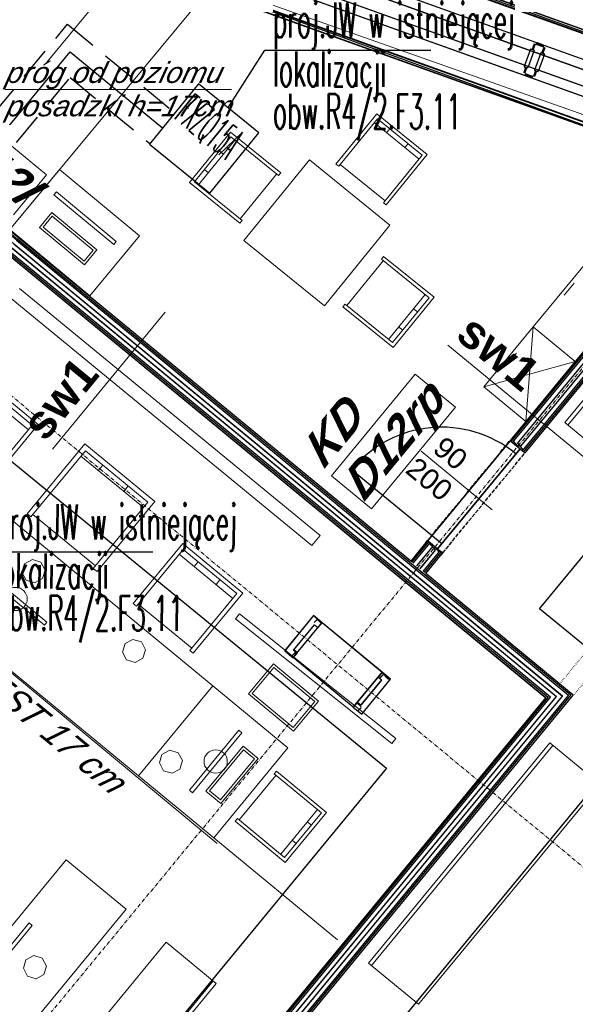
# Model space of a CAD drawing. Header units: millimetres. Extents: x -8642 to 28269, y -6609 to 3701.
# Tile 189 of 256: x 6523 to 6952, y -3768 to -3009. Entities that reach past the tile are written whole.
import ezdxf
from ezdxf.enums import TextEntityAlignment as Align

# ---------------------------------------------------------------- set-up
doc = ezdxf.new("R2010")
doc.units = ezdxf.units.MM
doc.header["$LTSCALE"] = 1000
doc.header["$MEASUREMENT"] = 0
for name, pattern in [('DASHED', [19.05, 12.7, -6.35]), ('rzut 1 pietra$0$ArchiTECH.PC 1. Line Type', [0.004, 0.003, -0.001]), ('rzut 1 pietra$0$ArchiTECH.PC 3. Line Type', [0.0013, 0.0003, -0.001]), ('rzut 1 pietra$0$ArchiTECH.PC 5. Line Type', [0.0053, 0.003, -0.001, 0.0003, -0.001]), ('rzut 1 pietra$0$ArchiTECH.PC Solid Line Type', [0]), ('SUFIT_1 PIETRO$0$ArchiTECH.PC 1. Line Type', [0.004, 0.003, -0.001]), ('SUFIT_1 PIETRO$0$ArchiTECH.PC Solid Line Type', [0])]:
    doc.linetypes.add(name, pattern=pattern)
doc.layers.get('0').update_dxf_attribs({"lineweight": 25})
for name, color, linetype, lineweight in [('_Etap_1_klimatyzator_w starej_lokalizacji', 5, 'Continuous', 30), ('_Etap_1_opis', 7, 'Continuous', 30), ('_Etapy_opis', 7, 'Continuous', 18), ('IS_ARCH', 254, 'Continuous', 18), ('IS_FREON_GAZ', 254, 'DASHED', 30), ('IS_HC_FREON_CIECZ', 254, 'Continuous', 30)]:
    doc.layers.add(name, color=color, linetype=linetype, lineweight=lineweight)
for name, color, linetype in [('IS_WK_KAN_SKROPLINY', 254, 'DASHED'), ('SUFIT_1 PIETRO$0$ELEM KONSTRUKCJI - inwent', 254, 'Continuous'), ('SUFIT_1 PIETRO$0$INWENTARYZACJA', 254, 'Continuous'), ('SUFIT_1 PIETRO$0$Kalka 1', 254, 'Continuous'), ('SUFIT_1 PIETRO$0$sciany projektowane', 254, 'Continuous'), ('SUFIT_1 PIETRO$0$TYP SUFITÓW_NOWYCH', 254, 'Continuous')]:
    doc.layers.add(name, color=color, linetype=linetype)
doc.styles.add('romans1', font='simplex.shx', dxfattribs={"width": 0.8})
doc.styles.add('rzut 1 pietra$0$ArchiTECHStyle1', font='arial.ttf', dxfattribs={"height": 0.16})
doc.styles.add('rzut 1 pietra$0$ArchiTECHStyle2', font='ariali.ttf', dxfattribs={"oblique": 15, "height": 0.16})
doc.styles.add('rzut 1 pietra$0$ArchiTECHStyle3', font='arialbd.ttf', dxfattribs={"height": 0.192})
doc.styles.add('rzut 1 pietra$0$ArchiTECHStyle4', font='arialbi.ttf', dxfattribs={"oblique": 15, "height": 0.256})

# ---------------------------------------------------------------- blocks, each defined once
blk = doc.blocks.new('jw_FXZQ15A')
blk.add_lwpolyline([(0, 0), (60, 0), (60, 60), (0, 60)], close=True)
at = {"color": 7, "style": 'romans1', "width": 0.35}
blk.add_text('FXZQ15A', height=25, rotation=359.91893, dxfattribs=at).set_placement((1.49, 27.37))

msp = doc.modelspace()

# ---------------------------------------------------------------- linework, layer by layer
at = {"layer": '_Etap_1_opis'}
for p, q in [((6683.77, -3077.19), (6712.21, -3032.38)), ((6712.21, -3032.38), (6840.09, -3032.38)), ((6497.98, -3419.38), (6625.86, -3419.38))]:
    msp.add_line(p, q, dxfattribs=at)
at = {"layer": '_Etapy_opis', "color": 1}
msp.add_lwpolyline([(6460.55, -2841.21), (7540.52, -1472.15), (7540.52, 604.49), (11528.64, 604.49), (11528.64, -458.99), (8943.73, -3729.66)], close=True, dxfattribs=at)
at = {"layer": '_Etapy_opis', "color": 5}
msp.add_lwpolyline([(3477.82, -3961.16), (3141.93, -3007), (5530.28, -3007), (5741.13, -2653.07), (9611.1, -4017.92), (7982.09, -5987.21), (4191.04, -5987.21), (4191.22, -3961.16)], close=True, dxfattribs=at)
at = {"layer": 'IS_ARCH', "linetype": 'rzut 1 pietra$0$ArchiTECH.PC 5. Line Type'}
for p, q in [((10526.69, 1052.74), (5662.01, -4848.77)), ((6344.02, -3156.71), (8494.04, -4929))]:
    msp.add_line(p, q, dxfattribs=at)
at = {"layer": 'IS_ARCH', "linetype": 'rzut 1 pietra$0$ArchiTECH.PC Solid Line Type'}
for p, q in [((6523.33, -2860.57), (8343.26, -3514.09)), ((6535.23, -2868.02), (7278.69, -3134.98)), ((6535.35, -2868.06), (7278.69, -3134.98)), ((7282.53, -3133.17), (6536.24, -2865.2)), ((6536.24, -2865.2), (7282.53, -3133.17)), ((6691.13, -2863.41), (6544.28, -3041.55)), ((6500.76, -2883.23), (7073.64, -3089.03)), ((7267.99, -3158.85), (6500.9, -2883.28)), ((6516.12, -2880.8), (7259.28, -3147.62)), ((6492.65, -2893.07), (7066.79, -3099.32)), ((6492.74, -2893.1), (7263.94, -3170.14)), ((6507, -2906.21), (7250.15, -3173.04)), ((6477.11, -2918.35), (7713.15, -3362.21)), ((6543.07, -2938.84), (7219.43, -3181.7)), ((7257.06, -3195.21), (6543.3, -2938.56)), ((6541.26, -2941.02), (7217.4, -3184.16)), ((6541.27, -2941.01), (7068.58, -3130.62)), ((6541.27, -2941.01), (7217.4, -3184.16)), ((6515.68, -3170.83), (6668.21, -2986.66)), ((6515.68, -3170.83), (6668.21, -2986.66)), ((6919.78, -3027.62), (6918.34, -3031.62)), ((6920.16, -3027.76), (6918.74, -3031.71)), ((6920.53, -3027.89), (6919.11, -3031.84)), ((6919.78, -3027.62), (6920.16, -3027.76)), ((6921.04, -3027.65), (6927.07, -3029.81)), ((6921.18, -3027.27), (6927.2, -3029.44)), ((6922.18, -3026.57), (6921.84, -3027.51)), ((6922.18, -3026.57), (6926.88, -3028.26)), ((6926.88, -3028.26), (6926.54, -3029.2)), ((6917, -3031.51), (6912.19, -3044.9)), ((6919.83, -3032.53), (6915.02, -3045.91)), ((6917, -3031.51), (6918.34, -3031.62)), ((6918.74, -3031.71), (6918.72, -3031.76)), ((6918.72, -3031.76), (6919.83, -3032.53)), ((6918.74, -3031.71), (6919.11, -3031.84)), ((6924.91, -3034.35), (6920.1, -3047.74)), ((6927.73, -3035.36), (6922.92, -3048.75)), ((6924.91, -3034.35), (6926.25, -3034.46)), ((6927.31, -3030.32), (6925.89, -3034.28)), ((6925.89, -3034.28), (6926.27, -3034.41)), ((6927.69, -3030.46), (6926.25, -3034.46)), ((6928.06, -3030.6), (6926.62, -3034.6)), ((6926.62, -3034.6), (6927.73, -3035.36)), ((6927.69, -3030.46), (6928.06, -3030.6)), ((6912.19, -3044.9), (6913.31, -3045.64)), ((6913.31, -3045.64), (6911.87, -3049.64)), ((6911.87, -3049.64), (6912.25, -3049.78)), ((6913.67, -3045.83), (6912.25, -3049.78)), ((6914.04, -3045.96), (6912.62, -3049.91)), ((6912.73, -3050.8), (6918.75, -3052.97)), ((6912.87, -3050.43), (6918.89, -3052.59)), ((6913.39, -3051.04), (6913.05, -3051.98)), ((6913.05, -3051.98), (6917.76, -3053.67)), ((6913.68, -3045.78), (6913.67, -3045.83)), ((6913.67, -3045.83), (6914.04, -3045.96)), ((6913.68, -3045.78), (6915.02, -3045.91)), ((6918.1, -3052.73), (6917.76, -3053.67)), ((6920.82, -3048.39), (6919.4, -3052.35)), ((6921.2, -3048.53), (6919.78, -3052.48)), ((6919.78, -3052.48), (6920.15, -3052.62)), ((6920.1, -3047.74), (6921.21, -3048.48)), ((6921.59, -3048.62), (6920.15, -3052.62)), ((6920.82, -3048.39), (6921.2, -3048.53)), ((6921.21, -3048.48), (6921.2, -3048.53)), ((6921.59, -3048.62), (6922.92, -3048.75)), ((6511.87, -3062.92), (6686.63, -3062.92)), ((6485.46, -3080.62), (6543.92, -3128.64)), ((6767.05, -3120.34), (6798.57, -3081.52)), ((6798.57, -3081.52), (6837.38, -3113.04)), ((6798.97, -3085.36), (6769.17, -3122.06)), ((6796.43, -3088.34), (6831.08, -3116.47)), ((6833.55, -3113.44), (6798.97, -3085.36)), ((6654.11, -3134.44), (6685.63, -3095.62)), ((6685.63, -3095.62), (6724.45, -3127.14)), ((6808.56, -3093.15), (6806.03, -3096.13)), ((6686.03, -3099.46), (6657.95, -3134.04)), ((6660.93, -3136.57), (6689.06, -3101.92)), ((6722.73, -3129.25), (6686.03, -3099.46)), ((6820.22, -3107.65), (6822.68, -3104.61)), ((6680.24, -3112.79), (6677.2, -3110.33)), ((6803.75, -3150.14), (6833.55, -3113.44)), ((6837.38, -3113.04), (6805.87, -3151.86)), ((6746.55, -3117.06), (6696.13, -3179.17)), ((6808.66, -3167.48), (6746.55, -3117.06)), ((6769.17, -3122.06), (6767.05, -3120.34)), ((6770.31, -3120.65), (6804.9, -3148.73)), ((6553.95, -3124.62), (6515.68, -3170.83)), ((6543.92, -3128.64), (6518.53, -3159.54)), ((6615.57, -3175.65), (6553.95, -3124.62)), ((6665.74, -3124.44), (6668.72, -3126.98)), ((6693.24, -3162.69), (6721.32, -3128.11)), ((6724.45, -3127.14), (6722.73, -3129.25)), ((6692.93, -3165.95), (6654.11, -3134.44)), ((6657.95, -3134.04), (6694.65, -3163.84)), ((7068.58, -3130.62), (6902.57, -3332.01)), ((6903.53, -3332.8), (7069.83, -3131.07)), ((6904.5, -3333.6), (7071.07, -3131.52)), ((6907.07, -3335.72), (7074.41, -3132.72)), ((6909.64, -3337.84), (7077.74, -3133.92)), ((6912.22, -3339.96), (7081.07, -3135.12)), ((6913.18, -3340.76), (7082.32, -3135.56)), ((6914.14, -3341.55), (7083.57, -3136.01)), ((6549.59, -3144.07), (6551.5, -3141.76)), ((6595.8, -3182.34), (6549.59, -3144.07)), ((6551.5, -3141.76), (6597.71, -3180.03)), ((6805.87, -3151.86), (6803.75, -3150.14)), ((6943.53, -3319.77), (7083.47, -3150.01)), ((6538.41, -3169.33), (6547.98, -3157.78)), ((6547.98, -3157.78), (6582.63, -3186.48)), ((6945.85, -3321.68), (7085.78, -3151.92)), ((6824.66, -3426.52), (6509.12, -3166.41)), ((6548.24, -3160.59), (6541.22, -3169.07)), ((6579.82, -3186.74), (6548.24, -3160.59)), ((6694.65, -3163.84), (6692.93, -3165.95)), ((6503.29, -3173.49), (6937.07, -3531.06)), ((6505.41, -3170.92), (6941.76, -3530.6)), ((6946.45, -3530.15), (6507.53, -3168.34)), ((6948.21, -3529.98), (6508.33, -3167.38)), ((6515.68, -3170.83), (6577.3, -3221.86)), ((6573.07, -3198.03), (6538.41, -3169.33)), ((6541.22, -3169.07), (6572.8, -3195.22)), ((6758.23, -3229.59), (6808.66, -3167.48)), ((6499.58, -3177.99), (6928.86, -3531.85)), ((6930.62, -3531.68), (6500.37, -3177.02)), ((6932.38, -3531.51), (6501.17, -3176.06)), ((6577.3, -3221.86), (6615.57, -3175.65)), ((6597.71, -3180.03), (6595.8, -3182.34)), ((6696.13, -3179.17), (6758.23, -3229.59)), ((6572.8, -3195.22), (6579.82, -3186.74)), ((6582.63, -3186.48), (6573.07, -3198.03)), ((6919.17, -3245.84), (6970.06, -3184.1)), ((6775.45, -3229.43), (6803.52, -3194.85)), ((6803.83, -3191.59), (6802.11, -3193.7)), ((6802.11, -3193.7), (6838.81, -3223.5)), ((6842.65, -3223.1), (6803.83, -3191.59)), ((6950.75, -3212.25), (6943.12, -3221.51)), ((7002.47, -3210.82), (6951.58, -3272.55)), ((6754.75, -3406.8), (6523.08, -3216.19)), ((6754.75, -3406.8), (6523.08, -3216.19)), ((6516.73, -3223.92), (6748.39, -3414.52)), ((6516.73, -3223.92), (6748.39, -3414.52)), ((6807.64, -3255.69), (6835.78, -3221.04)), ((6838.81, -3223.5), (6810.74, -3258.08)), ((6811.13, -3261.92), (6842.65, -3223.1)), ((6635.47, -3234.61), (6548.49, -3340.13)), ((6774.04, -3228.29), (6772.32, -3230.4)), ((6772.32, -3230.4), (6811.13, -3261.92)), ((6810.74, -3258.08), (6774.04, -3228.29)), ((6826.95, -3231.9), (6829.99, -3234.37)), ((6818.53, -3248.48), (6815.44, -3246.09)), ((6919.17, -3245.84), (6881.01, -3292.13)), ((6913.42, -3318.85), (6919.17, -3245.84)), ((6951.58, -3272.55), (6919.17, -3245.84)), ((6951.58, -3272.55), (6919.17, -3245.84)), ((6958.95, -3346.99), (6853.43, -3260.01)), ((6951.58, -3272.55), (6881.01, -3292.13)), ((6898.59, -3275.52), (6906.22, -3266.26)), ((6913.42, -3318.85), (6951.58, -3272.55)), ((6675.37, -3644.32), (6228.18, -3273.65)), ((6537.43, -3321.23), (6491.14, -3283.06)), ((6491.58, -3287.67), (6532.83, -3321.67)), ((6763.69, -3360.82), (6828.25, -3282.49)), ((6828.25, -3282.49), (6859.12, -3307.94)), ((6529.93, -3325.36), (6488.6, -3291.29)), ((6881.01, -3292.13), (6913.42, -3318.85)), ((6859.12, -3307.94), (6794.55, -3386.26)), ((6913.42, -3318.85), (6913.42, -3318.85)), ((6672.15, -3522.86), (6425.22, -3319.32)), ((6532.83, -3321.67), (6496.74, -3365.44)), ((6499.27, -3367.53), (6537.43, -3321.23)), ((6982.11, -3351.57), (6943.53, -3319.77)), ((6902.57, -3332.01), (6901.3, -3333.55)), ((6901.3, -3333.55), (6902.26, -3334.35)), ((6902.26, -3334.35), (6903.53, -3332.8)), ((6903.23, -3335.14), (6904.5, -3333.6)), ((6528.88, -3390.09), (6573.41, -3336.08)), ((6573.93, -3341.45), (6531.83, -3392.52)), ((6573.41, -3336.08), (6627.42, -3380.6)), ((6622.05, -3381.12), (6573.93, -3341.45)), ((6845.41, -3417.08), (6909.01, -3339.91)), ((6909.01, -3339.91), (6845.41, -3417.08)), ((6845.41, -3417.08), (6909.01, -3339.91)), ((6902.26, -3334.35), (6903.23, -3335.14)), ((6903.23, -3335.14), (6909.01, -3339.91)), ((6904.06, -3334.13), (6908.44, -3339.44)), ((6907, -3335.66), (6911.38, -3340.98)), ((6909.01, -3339.91), (6910.94, -3341.5)), ((6910.94, -3341.5), (6912.22, -3339.96)), ((6910.94, -3341.5), (6911.91, -3342.3)), ((6911.91, -3342.3), (6913.18, -3340.76)), ((6912.87, -3343.09), (6914.14, -3341.55)), ((6912.87, -3343.09), (6914.14, -3341.55)), ((6570.35, -3345.59), (6618.57, -3385.34)), ((6887.56, -3387.03), (6832.67, -3341.78)), ((6911.91, -3342.3), (6912.87, -3343.09)), ((6587.28, -3352.46), (6583.7, -3356.6)), ((6848.59, -3413.22), (6779.14, -3355.97)), ((6794.55, -3386.26), (6763.69, -3360.82)), ((6603.44, -3372.87), (6606.92, -3368.65)), ((6579.95, -3432.19), (6622.05, -3381.12)), ((6627.42, -3380.6), (6582.9, -3434.62)), ((6367.98, -3388.77), (6614.9, -3592.31)), ((6531.83, -3392.52), (6528.88, -3390.09)), ((6533.45, -3390.56), (6581.57, -3430.22)), ((6748.39, -3414.52), (6754.75, -3406.8)), ((6748.39, -3414.52), (6754.75, -3406.8)), ((6610.7, -3459.38), (6648.86, -3413.08)), ((6648.86, -3413.08), (6695.16, -3451.24)), ((6836.42, -3412.26), (6824.66, -3426.52)), ((6825.63, -3427.32), (6837.38, -3413.05)), ((6826.59, -3428.11), (6838.35, -3413.85)), ((6840.92, -3415.97), (6829.16, -3430.23)), ((6836.42, -3412.26), (6837.69, -3410.72)), ((6837.38, -3413.05), (6838.66, -3411.51)), ((6837.69, -3410.72), (6838.66, -3411.51)), ((6838.35, -3413.85), (6839.62, -3412.31)), ((6838.66, -3411.51), (6839.62, -3412.31)), ((6839.18, -3412.84), (6843.57, -3418.15)), ((6839.62, -3412.31), (6845.41, -3417.08)), ((6842.12, -3414.37), (6846.5, -3419.68)), ((6845.41, -3417.08), (6847.34, -3418.67)), ((6649.31, -3417.69), (6613.23, -3461.46)), ((6646.24, -3421.24), (6687.57, -3455.31)), ((6690.56, -3451.69), (6649.31, -3417.69)), ((6843.49, -3418.09), (6831.74, -3432.35)), ((6834.31, -3434.47), (6846.06, -3420.21)), ((6835.27, -3435.27), (6847.03, -3421.01)), ((6836.24, -3436.06), (6847.99, -3421.8)), ((6846.06, -3420.21), (6847.34, -3418.67)), ((6847.03, -3421.01), (6848.3, -3419.46)), ((6847.34, -3418.67), (6848.3, -3419.46)), ((6849.27, -3420.26), (6847.99, -3421.8)), ((6847.99, -3421.8), (6849.27, -3420.26)), ((6848.3, -3419.46), (6849.27, -3420.26)), ((6526.9, -3428.64), (6524.9, -3435.19)), ((6532.96, -3425.42), (6526.9, -3428.64)), ((6539.51, -3427.42), (6532.96, -3425.42)), ((6542.73, -3433.47), (6539.51, -3427.42)), ((6582.9, -3434.62), (6579.95, -3432.19)), ((6660.76, -3427.12), (6657.69, -3430.67)), ((6495.96, -3437.89), (6542.26, -3476.06)), ((6544.17, -3473.74), (6497.87, -3435.58)), ((6524.9, -3435.19), (6528.12, -3441.24)), ((6534.67, -3443.25), (6540.73, -3440.03)), ((6540.73, -3440.03), (6542.73, -3433.47)), ((6949.97, -3529.81), (6836.24, -3436.06)), ((6528.12, -3441.24), (6534.67, -3443.25)), ((6528.12, -3441.24), (6528.12, -3441.24)), ((6674.61, -3444.62), (6677.59, -3441)), ((6654.47, -3495.46), (6690.56, -3451.69)), ((6695.16, -3451.24), (6657, -3497.54)), ((6613.23, -3461.46), (6610.7, -3459.38)), ((6614.61, -3459.78), (6655.86, -3493.78)), ((6692.71, -3467.29), (6689.59, -3471.2)), ((6692.71, -3467.29), (6689.59, -3471.2)), ((6813.33, -3563.45), (6692.71, -3467.29)), ((6813.33, -3563.45), (6692.71, -3467.29)), ((6749.81, -3468.59), (6727.55, -3495.6)), ((6756.37, -3474), (6749.81, -3468.59)), ((6755.93, -3474.53), (6750.81, -3469.41)), ((6542.26, -3476.06), (6544.17, -3473.74)), ((6689.59, -3471.2), (6810.22, -3567.36)), ((6689.59, -3471.2), (6810.22, -3567.36)), ((6734.07, -3500.89), (6756.33, -3473.88)), ((6734.59, -3494.92), (6750.49, -3475.63)), ((6750.33, -3473.94), (6753.03, -3471.24)), ((6750.49, -3475.63), (6753.19, -3477.85)), ((6753.19, -3477.85), (6756.37, -3474)), ((6756.33, -3473.88), (6802.63, -3512.04)), ((6604.4, -3490.18), (6602.4, -3496.73)), ((6610.45, -3486.96), (6604.4, -3490.18)), ((6617.01, -3488.96), (6610.45, -3486.96)), ((6620.23, -3495.02), (6617.01, -3488.96)), ((6602.4, -3496.73), (6605.62, -3502.79)), ((6618.22, -3501.57), (6620.23, -3495.02)), ((6657, -3497.54), (6654.47, -3495.46)), ((6727.55, -3495.6), (6734.11, -3501)), ((6728.16, -3496.1), (6728.79, -3495.48)), ((6732.81, -3499.94), (6736.37, -3496.38)), ((6733.95, -3494.98), (6736.76, -3497.79)), ((6780.37, -3539.05), (6734.07, -3500.89)), ((6734.11, -3501), (6737.29, -3497.14)), ((6737.29, -3497.14), (6734.59, -3494.92)), ((6605.62, -3502.79), (6612.17, -3504.79)), ((6605.62, -3502.79), (6605.62, -3502.79)), ((6612.17, -3504.79), (6618.22, -3501.57)), ((6699.69, -3529.07), (6718.77, -3505.92)), ((6719.05, -3508.73), (6702.51, -3528.8)), ((6718.77, -3505.92), (6753.5, -3534.54)), ((6750.68, -3534.81), (6719.05, -3508.73)), ((6802.63, -3512.04), (6780.37, -3539.05)), ((6802.67, -3512.16), (6799.49, -3516.02)), ((6799.49, -3516.02), (6802.19, -3518.24)), ((6800.64, -3516.97), (6804.19, -3513.41)), ((6807.61, -3517.72), (6802.39, -3512.5)), ((6809.23, -3517.57), (6802.67, -3512.16)), ((6614.9, -3592.31), (6672.15, -3522.86)), ((6672.15, -3522.86), (6614.9, -3592.31)), ((6730.02, -3570.57), (6672.15, -3522.86)), ((6802.19, -3518.24), (6786.29, -3537.54)), ((6786.96, -3544.57), (6809.23, -3517.57)), ((6808.45, -3517.64), (6808.84, -3517.25)), ((6578.72, -3960.54), (6932.38, -3531.51)), ((6581.29, -3962.66), (6937.07, -3531.06)), ((6583.87, -3964.78), (6941.76, -3530.6)), ((6586.44, -3966.9), (6946.45, -3530.15)), ((6587.4, -3967.69), (6948.21, -3529.98)), ((6588.37, -3968.49), (6949.97, -3529.81)), ((6734.42, -3557.69), (6699.69, -3529.07)), ((6702.51, -3528.8), (6734.14, -3554.87)), ((6928.86, -3531.85), (6576.79, -3958.95)), ((6577.76, -3959.74), (6930.62, -3531.68)), ((6734.14, -3554.87), (6750.68, -3534.81)), ((6753.5, -3534.54), (6734.42, -3557.69)), ((6783.59, -3535.31), (6780.41, -3539.17)), ((6783.22, -3535.76), (6786.43, -3538.97)), ((6786.29, -3537.54), (6783.59, -3535.31)), ((6780.41, -3539.17), (6786.96, -3544.57)), ((6783.98, -3542.11), (6786.49, -3539.6)), ((6654.09, -3603.35), (6692.25, -3557.05)), ((6694.57, -3558.96), (6656.4, -3605.25)), ((6692.25, -3557.05), (6694.57, -3558.96)), ((6666.83, -3604.13), (6695.45, -3569.4)), ((6695.45, -3569.4), (6707.02, -3578.95)), ((6792.09, -3736.63), (6932.02, -3566.87)), ((6794.4, -3738.54), (6934.34, -3568.78)), ((6810.22, -3567.36), (6813.33, -3563.45)), ((6810.22, -3567.36), (6813.33, -3563.45)), ((6932.02, -3566.87), (6970.6, -3598.68)), ((6632.89, -3575.65), (6630.89, -3582.21)), ((6638.95, -3572.43), (6632.89, -3575.65)), ((6645.5, -3574.44), (6638.95, -3572.43)), ((6648.72, -3580.49), (6645.5, -3574.44)), ((6695.72, -3572.22), (6669.64, -3603.86)), ((6672.77, -3640.02), (6730.02, -3570.57)), ((6704.21, -3579.22), (6695.72, -3572.22)), ((6630.89, -3582.21), (6634.11, -3588.26)), ((6646.72, -3587.05), (6648.72, -3580.49)), ((6678.13, -3610.85), (6704.21, -3579.22)), ((6707.02, -3578.95), (6678.4, -3613.67)), ((6634.11, -3588.26), (6640.66, -3590.27)), ((6634.11, -3588.26), (6634.11, -3588.26)), ((6640.66, -3590.27), (6646.72, -3587.05)), ((6720.76, -3591.9), (6692.43, -3626.27)), ((6719.36, -3590.75), (6721.09, -3588.64)), ((6755.84, -3620.81), (6719.36, -3590.75)), ((6721.09, -3588.64), (6759.68, -3620.44)), ((6614.9, -3592.31), (6672.77, -3640.02)), ((6970.6, -3598.68), (6830.67, -3768.44)), ((6656.4, -3605.25), (6654.09, -3603.35)), ((6678.4, -3613.67), (6666.83, -3604.13)), ((6669.64, -3603.86), (6678.13, -3610.85)), ((6752.88, -3618.26), (6724.49, -3652.7)), ((6727.5, -3655.19), (6755.84, -3620.81)), ((6759.68, -3620.44), (6727.87, -3659.03)), ((6689.29, -3627.22), (6691.03, -3625.12)), ((6727.87, -3659.03), (6689.29, -3627.22)), ((6691.03, -3625.12), (6727.5, -3655.19)), ((6747.97, -3630.35), (6745.01, -3627.8)), ((6672.77, -3640.02), (6768.27, -3718.74)), ((6733.39, -3641.9), (6736.41, -3644.38)), ((6559.04, -3656.92), (6444.55, -3795.82)), ((6605.34, -3695.09), (6559.04, -3656.92)), ((6490.85, -3833.98), (6605.34, -3695.09)), ((6530.56, -3705.66), (6492.39, -3751.96)), ((6532.87, -3707.57), (6530.56, -3705.66)), ((6494.71, -3753.87), (6532.87, -3707.57)), ((6521.71, -3859.42), (6636.2, -3720.53)), ((6636.2, -3720.53), (6674.78, -3752.33)), ((6528.04, -3734.07), (6526.04, -3740.62)), ((6534.1, -3730.85), (6528.04, -3734.07)), ((6540.65, -3732.85), (6534.1, -3730.85)), ((6543.87, -3738.91), (6540.65, -3732.85)), ((6526.04, -3740.62), (6529.26, -3746.68)), ((6541.87, -3745.46), (6543.87, -3738.91)), ((6830.67, -3768.44), (6792.09, -3736.63)), ((6529.26, -3746.68), (6535.81, -3748.68)), ((6529.26, -3746.68), (6529.26, -3746.68)), ((6535.81, -3748.68), (6541.87, -3745.46)), ((6672.47, -3750.42), (6557.98, -3889.32)), ((6674.78, -3752.33), (6560.29, -3891.23))]:
    msp.add_line(p, q, dxfattribs=at)
at = {"layer": 'IS_ARCH', "linetype": 'rzut 1 pietra$0$ArchiTECH.PC 3. Line Type'}
for p, q in [((6939.55, -3521.23), (7220.6, -3180.29)), ((7231.36, -3189.15), (6950.31, -3530.1)), ((6950.31, -3530.1), (6939.55, -3521.23))]:
    msp.add_line(p, q, dxfattribs=at)
at = {"layer": 'IS_ARCH', "linetype": 'rzut 1 pietra$0$ArchiTECH.PC 1. Line Type'}
for p, q in [((6837.69, -3410.72), (6901.3, -3333.55)), ((6849.27, -3420.26), (6912.87, -3343.09))]:
    msp.add_line(p, q, dxfattribs=at)
at = {"layer": 'IS_ARCH', "linetype": 'rzut 1 pietra$0$ArchiTECH.PC Solid Line Type'}
for centre in [(6520.06, -3455.82), (6674.33, -3581.15)]:
    msp.add_circle(centre, 8.96, dxfattribs=at)
msp.add_arc((6848.59, -3413.22), 90, 50.50087, 140.50087, dxfattribs=at)
at = {"layer": 'IS_FREON_GAZ', "ltscale": 0.002}
msp.add_lwpolyline([(5658.47, -3993.57), (5751.09, -3993.57), (6560.01, -3012.53), (6643.03, -3080.97)], dxfattribs=at)
at = {"layer": 'IS_HC_FREON_CIECZ', "ltscale": 0.002}
msp.add_lwpolyline([(5658.47, -4004.18), (5761.78, -4004.18), (6562.04, -3033.65), (6633.49, -3092.55)], dxfattribs=at)
at = {"layer": 'IS_WK_KAN_SKROPLINY', "lineweight": 30, "ltscale": 0.002}
msp.add_lwpolyline([(5658.47, -4015.01), (5769.34, -4015.01), (6562.04, -3053.65), (6623.67, -3104.45)], dxfattribs=at)
at = {"layer": 'SUFIT_1 PIETRO$0$ELEM KONSTRUKCJI - inwent', "linetype": 'SUFIT_1 PIETRO$0$ArchiTECH.PC Solid Line Type'}
for p, q in [((6734.07, -3500.97), (6756.33, -3473.96)), ((6756.33, -3473.96), (6802.63, -3512.13)), ((6780.37, -3539.13), (6734.07, -3500.97)), ((6802.63, -3512.13), (6780.37, -3539.13))]:
    msp.add_line(p, q, dxfattribs=at)
at = {"layer": 'SUFIT_1 PIETRO$0$INWENTARYZACJA', "linetype": 'SUFIT_1 PIETRO$0$ArchiTECH.PC Solid Line Type'}
for p, q in [((6535.23, -2868.1), (7278.69, -3135.06)), ((7282.53, -3133.25), (6536.24, -2865.28)), ((7267.99, -3158.93), (6500.9, -2883.36)), ((6492.74, -2893.19), (7263.94, -3170.23)), ((7257.06, -3195.29), (6543.3, -2938.64)), ((6541.27, -2941.1), (7068.58, -3130.71)), ((6749.81, -3468.67), (6727.55, -3495.68)), ((6756.37, -3474.08), (6749.81, -3468.67)), ((6755.93, -3474.62), (6750.81, -3469.5)), ((6734.59, -3495), (6750.49, -3475.71)), ((6750.33, -3474.02), (6753.03, -3471.32)), ((6750.49, -3475.71), (6753.19, -3477.94)), ((6753.19, -3477.94), (6756.37, -3474.08)), ((6727.55, -3495.68), (6734.11, -3501.09)), ((6728.16, -3496.19), (6728.79, -3495.56)), ((6732.81, -3500.02), (6736.37, -3496.47)), ((6733.95, -3495.06), (6736.76, -3497.87)), ((6734.11, -3501.09), (6737.29, -3497.23)), ((6737.29, -3497.23), (6734.59, -3495)), ((6802.67, -3512.24), (6799.49, -3516.1)), ((6799.49, -3516.1), (6802.19, -3518.33)), ((6800.64, -3517.05), (6804.19, -3513.5)), ((6807.61, -3517.81), (6802.39, -3512.59)), ((6809.23, -3517.65), (6802.67, -3512.24)), ((6802.19, -3518.33), (6786.29, -3537.62)), ((6786.96, -3544.66), (6809.23, -3517.65)), ((6808.45, -3517.73), (6808.84, -3517.33)), ((6783.59, -3535.39), (6780.41, -3539.25)), ((6783.22, -3535.84), (6786.43, -3539.05)), ((6786.29, -3537.62), (6783.59, -3535.39)), ((6780.41, -3539.25), (6786.96, -3544.66)), ((6783.98, -3542.19), (6786.49, -3539.69))]:
    msp.add_line(p, q, dxfattribs=at)
at = {"layer": 'SUFIT_1 PIETRO$0$Kalka 1', "linetype": 'SUFIT_1 PIETRO$0$ArchiTECH.PC Solid Line Type'}
for p, q in [((6523.33, -2860.66), (8343.26, -3514.18)), ((6535.35, -2868.15), (7278.69, -3135.06)), ((6536.24, -2865.28), (7282.53, -3133.25)), ((6500.76, -2883.32), (7073.64, -3089.11)), ((6516.12, -2880.88), (7259.28, -3147.71)), ((6492.65, -2893.15), (7066.79, -3099.41)), ((6507, -2906.29), (7250.15, -3173.12)), ((6477.11, -2918.43), (8295.94, -3571.57)), ((6543.07, -2938.92), (7219.43, -3181.78)), ((6541.26, -2941.1), (7217.4, -3184.24)), ((6541.27, -2941.1), (7217.4, -3184.24)), ((6919.78, -3027.7), (6918.34, -3031.71)), ((6920.16, -3027.84), (6918.74, -3031.79)), ((6920.53, -3027.98), (6919.11, -3031.93)), ((6919.78, -3027.7), (6920.16, -3027.84)), ((6921.04, -3027.73), (6927.07, -3029.9)), ((6921.18, -3027.36), (6927.2, -3029.52)), ((6922.18, -3026.65), (6921.84, -3027.59)), ((6922.18, -3026.65), (6926.88, -3028.34)), ((6926.88, -3028.34), (6926.54, -3029.28)), ((6917, -3031.59), (6912.19, -3044.98)), ((6919.83, -3032.61), (6915.02, -3046)), ((6917, -3031.59), (6918.34, -3031.71)), ((6918.74, -3031.79), (6918.72, -3031.84)), ((6918.72, -3031.84), (6919.83, -3032.61)), ((6918.74, -3031.79), (6919.11, -3031.93)), ((6924.91, -3034.43), (6920.1, -3047.82)), ((6927.73, -3035.45), (6922.92, -3048.84)), ((6924.91, -3034.43), (6926.25, -3034.55)), ((6927.31, -3030.41), (6925.89, -3034.36)), ((6925.89, -3034.36), (6926.27, -3034.5)), ((6927.69, -3030.54), (6926.25, -3034.55)), ((6928.06, -3030.68), (6926.62, -3034.68)), ((6926.62, -3034.68), (6927.73, -3035.45)), ((6927.69, -3030.54), (6928.06, -3030.68)), ((6912.19, -3044.98), (6913.31, -3045.73)), ((6913.31, -3045.73), (6911.87, -3049.73)), ((6911.87, -3049.73), (6912.25, -3049.86)), ((6913.67, -3045.91), (6912.25, -3049.86)), ((6914.04, -3046.05), (6912.62, -3050)), ((6912.73, -3050.89), (6918.75, -3053.05)), ((6912.87, -3050.51), (6918.89, -3052.67)), ((6913.39, -3051.12), (6913.05, -3052.06)), ((6913.05, -3052.06), (6917.76, -3053.75)), ((6913.68, -3045.86), (6913.67, -3045.91)), ((6913.67, -3045.91), (6914.04, -3046.05)), ((6913.68, -3045.86), (6915.02, -3046)), ((6918.1, -3052.81), (6917.76, -3053.75)), ((6920.82, -3048.48), (6919.4, -3052.43)), ((6921.2, -3048.61), (6919.78, -3052.57)), ((6919.78, -3052.57), (6920.15, -3052.7)), ((6920.1, -3047.82), (6921.21, -3048.57)), ((6921.59, -3048.7), (6920.15, -3052.7)), ((6920.82, -3048.48), (6921.2, -3048.61)), ((6921.21, -3048.57), (6921.2, -3048.61)), ((6921.59, -3048.7), (6922.92, -3048.84))]:
    msp.add_line(p, q, dxfattribs=at)
at = {"layer": 'SUFIT_1 PIETRO$0$sciany projektowane', "linetype": 'SUFIT_1 PIETRO$0$ArchiTECH.PC Solid Line Type'}
for p, q in [((7068.58, -3130.71), (6902.57, -3332.09)), ((6903.53, -3332.89), (7069.83, -3131.16)), ((6904.5, -3333.68), (7071.07, -3131.6)), ((6907.07, -3335.8), (7074.41, -3132.8)), ((6909.64, -3337.92), (7077.74, -3134)), ((6912.22, -3340.04), (7081.07, -3135.2)), ((6913.18, -3340.84), (7082.32, -3135.65)), ((6914.14, -3341.63), (7083.57, -3136.1)), ((6518.58, -3181.86), (6941.76, -3530.69)), ((6946.45, -3530.24), (6520.7, -3179.28)), ((6948.21, -3530.07), (6521.5, -3178.32)), ((6824.66, -3426.6), (6522.29, -3177.35)), ((6512.75, -3188.93), (6928.86, -3531.93)), ((6930.62, -3531.76), (6513.54, -3187.96)), ((6932.38, -3531.59), (6514.34, -3187)), ((6516.46, -3184.43), (6937.07, -3531.14)), ((6902.57, -3332.09), (6901.3, -3333.64)), ((6901.3, -3333.64), (6902.26, -3334.43)), ((6902.26, -3334.43), (6903.53, -3332.89)), ((6903.23, -3335.23), (6904.5, -3333.68)), ((6845.41, -3417.16), (6909.01, -3340)), ((6909.01, -3340), (6845.41, -3417.16)), ((6845.41, -3417.16), (6909.01, -3340)), ((6902.26, -3334.43), (6903.23, -3335.23)), ((6903.23, -3335.23), (6909.01, -3340)), ((6904.06, -3334.21), (6908.44, -3339.53)), ((6907, -3335.74), (6911.38, -3341.06)), ((6909.01, -3340), (6910.94, -3341.59)), ((6910.94, -3341.59), (6912.22, -3340.04)), ((6910.94, -3341.59), (6911.91, -3342.38)), ((6911.91, -3342.38), (6913.18, -3340.84)), ((6912.87, -3343.18), (6914.14, -3341.63)), ((6912.87, -3343.18), (6914.14, -3341.63)), ((6911.91, -3342.38), (6912.87, -3343.18)), ((6848.59, -3413.3), (6779.14, -3356.06)), ((6836.42, -3412.34), (6824.66, -3426.6)), ((6825.63, -3427.4), (6837.38, -3413.14)), ((6826.59, -3428.19), (6838.35, -3413.93)), ((6840.92, -3416.05), (6829.16, -3430.31)), ((6836.42, -3412.34), (6837.69, -3410.8)), ((6837.38, -3413.14), (6838.66, -3411.6)), ((6837.69, -3410.8), (6838.66, -3411.6)), ((6838.35, -3413.93), (6839.62, -3412.39)), ((6838.66, -3411.6), (6839.62, -3412.39)), ((6839.18, -3412.92), (6843.57, -3418.24)), ((6839.62, -3412.39), (6845.41, -3417.16)), ((6842.12, -3414.45), (6846.5, -3419.77)), ((6845.41, -3417.16), (6847.34, -3418.75)), ((6843.49, -3418.17), (6831.74, -3432.43)), ((6834.31, -3434.56), (6846.06, -3420.29)), ((6835.27, -3435.35), (6847.03, -3421.09)), ((6836.24, -3436.15), (6847.99, -3421.88)), ((6846.06, -3420.29), (6847.34, -3418.75)), ((6847.03, -3421.09), (6848.3, -3419.55)), ((6847.34, -3418.75), (6848.3, -3419.55)), ((6849.27, -3420.34), (6847.99, -3421.88)), ((6847.99, -3421.88), (6849.27, -3420.34)), ((6848.3, -3419.55), (6849.27, -3420.34)), ((6949.97, -3529.9), (6836.24, -3436.15)), ((6579.39, -3965.06), (6937.07, -3531.14)), ((6581.96, -3967.18), (6941.76, -3530.69)), ((6584.53, -3969.3), (6946.45, -3530.24)), ((6585.5, -3970.09), (6948.21, -3530.07)), ((6586.46, -3970.89), (6949.97, -3529.9)), ((6928.86, -3531.93), (6574.89, -3961.35)), ((6575.85, -3962.14), (6930.62, -3531.76)), ((6576.81, -3962.94), (6932.38, -3531.59))]:
    msp.add_line(p, q, dxfattribs=at)
at = {"layer": 'SUFIT_1 PIETRO$0$sciany projektowane', "linetype": 'SUFIT_1 PIETRO$0$ArchiTECH.PC 1. Line Type'}
for p, q in [((6837.69, -3410.8), (6901.3, -3333.64)), ((6849.27, -3420.34), (6912.87, -3343.18))]:
    msp.add_line(p, q, dxfattribs=at)
at = {"layer": 'SUFIT_1 PIETRO$0$sciany projektowane', "linetype": 'SUFIT_1 PIETRO$0$ArchiTECH.PC Solid Line Type'}
msp.add_arc((6848.59, -3413.3), 90, 50.50087, 140.50087, dxfattribs=at)
at = {"layer": 'SUFIT_1 PIETRO$0$TYP SUFITÓW_NOWYCH', "linetype": 'SUFIT_1 PIETRO$0$ArchiTECH.PC Solid Line Type'}
for p, q in [((6992.14, -3031.01), (6535.18, -2864.89)), ((6475.87, -2914.3), (7068.58, -3130.71)), ((6824.66, -3426.6), (6367.47, -3049.73)), ((7068.58, -3130.71), (6824.66, -3426.6)), ((6924.03, -3463.5), (7152.8, -3184.65)), ((6341, -3205.67), (6806.08, -3586.43)), ((7109.9, -3615.98), (6924.03, -3463.5)), ((6292.14, -4418.09), (7016.82, -3538.95)), ((6806.08, -3586.43), (6386.2, -4095.64))]:
    msp.add_line(p, q, dxfattribs=at)

# ---------------------------------------------------------------- block references
at = {"layer": '_Etap_1_klimatyzator_w starej_lokalizacji', "rotation": 321}
msp.add_blockref('jw_FXZQ15A', (6623.2, -3105.02), dxfattribs=at)

# ---------------------------------------------------------------- texts
at = {"layer": '_Etap_1_opis', "style": 'romans1', "width": 0.5}
for s, p in [('proj.JW w istniejącej', (6718.43, -3022.72)), ('lokalizacji', (6718.43, -3060.55)), ('obw.R4/2.F3.11', (6718.43, -3093.16)), ('proj.JW w istniejącej', (6504.19, -3409.72)), ('lokalizacji', (6504.19, -3447.55)), ('obw.R4/2.F3.11', (6504.19, -3480.16))]:
    msp.add_text(s, height=27, rotation=359.91893, dxfattribs=at).set_placement(p)
at = {"layer": 'IS_ARCH', "style": 'rzut 1 pietra$0$ArchiTECHStyle2', "oblique": 15}
for s, p in [('próg od poziomu', (6511.87, -3062.56)), ('posadzki h=17cm', (6511.87, -3088.29))]:
    msp.add_text(s, height=16, dxfattribs=at).set_placement(p, align=Align.BOTTOM_LEFT)
at = {"layer": 'IS_ARCH', "oblique": 15}
for s, height, rotation, style, p in [('D12l', 25.6, 320.6, 'rzut 1 pietra$0$ArchiTECHStyle4', (6460.07, -3111.53)), ('D12rp', 25.6, 50.5, 'rzut 1 pietra$0$ArchiTECHStyle4', (6794.55, -3386.26)), ('KD', 25.6, 50.5, 'rzut 1 pietra$0$ArchiTECHStyle4', (6763.69, -3360.82)), ('PODEST 17 cm', 19.2, 320.5, 'rzut 1 pietra$0$ArchiTECHStyle2', (6443.12, -3490.55))]:
    msp.add_text(s, height=height, rotation=rotation, dxfattribs=dict(at, style=style)).set_placement(p, align=Align.BOTTOM_LEFT)
at = {"layer": 'IS_ARCH'}
for s, height, rotation, style, p in [('sw1', 25.6, 320.6, 'rzut 1 pietra$0$ArchiTECHStyle3', (6853.43, -3260.01)), ('sw1', 25.6, 50.5, 'rzut 1 pietra$0$ArchiTECHStyle3', (6548.49, -3340.13)), ('90', 16, 320.6, 'rzut 1 pietra$0$ArchiTECHStyle1', (6837.71, -3345.44)), ('200', 16, 320.6, 'rzut 1 pietra$0$ArchiTECHStyle1', (6816.57, -3361.38))]:
    msp.add_text(s, height=height, rotation=rotation, dxfattribs=dict(at, style=style)).set_placement(p, align=Align.BOTTOM_LEFT)

doc.saveas('drawing.dxf')
